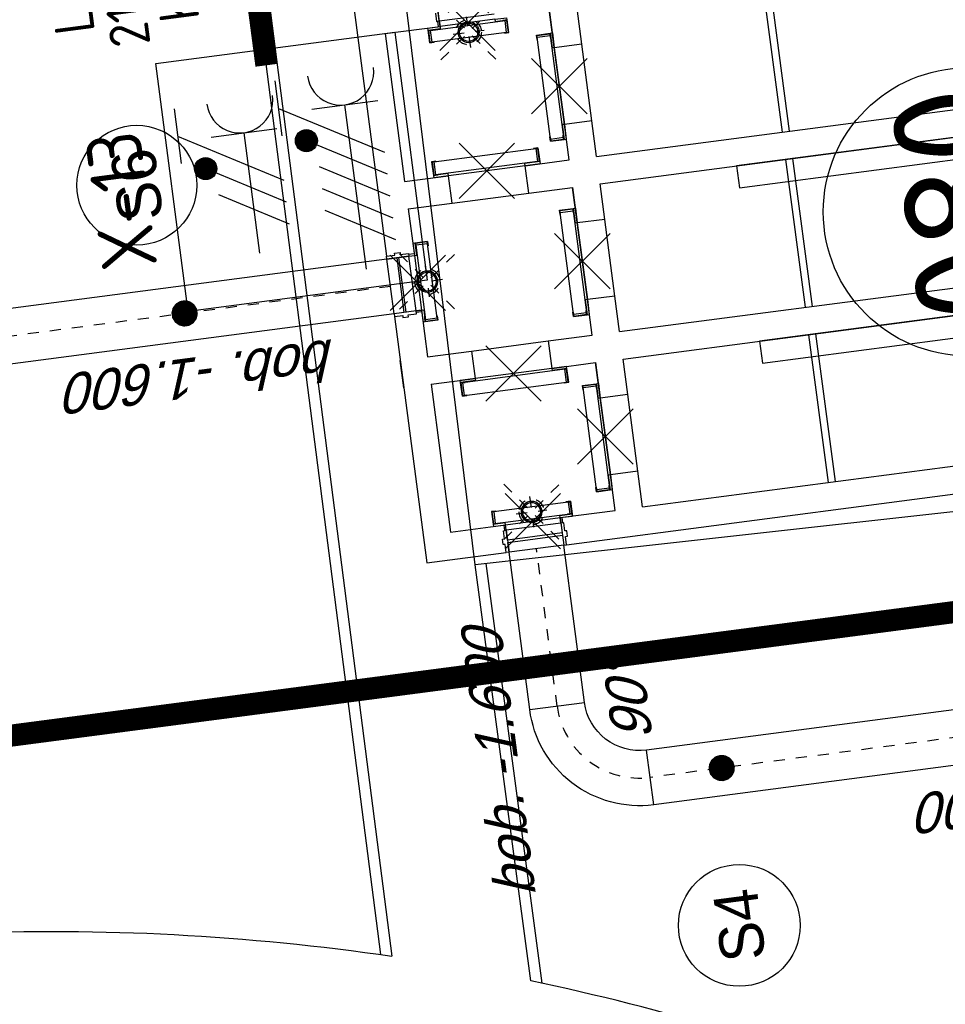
# Model space of a CAD drawing. Header units: metres. Extents: x 118052 to 118564, y 454784 to 455719.
# Tile 34 of 160: x 118196.47 to 118204.82, y 455256.14 to 455265.03. Entities that reach past the tile are written whole.
import ezdxf
from ezdxf.enums import TextEntityAlignment as Align

# ---------------------------------------------------------------- set-up
doc = ezdxf.new("R2010")
doc.units = ezdxf.units.M
doc.header["$LTSCALE"] = 0.5
doc.header["$PDMODE"] = 3
doc.header["$PDSIZE"] = 0.25
for name, pattern in [('CENTER', [2, 1.25, -0.25, 0.25, -0.25]), ('DASHED', [19.049999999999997, 12.7, -6.35]), ('HIDDEN2', [4.762499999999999, 3.175, -1.5875]), ('Tauw_L_Center2', [6.4990000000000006, 4, -0.833, 0.833, -0.833])]:
    doc.linetypes.add(name, pattern=pattern)
for name, color, linetype in [('_gebouwen', 7, 'Continuous'), ('_ob10', 7, 'Continuous'), ('_verharding', 7, 'Continuous'), ('A06-001-01', 7, 'Continuous'), ('EL6221--', 6, 'Continuous'), ('EL6222--', 6, 'Continuous'), ('EL_N_A_EB00----REVISIE~-_-----', 1, 'Continuous'), ('KABELLOOP', 6, 'Continuous'), ('Koningsstal VIEUWPORT', 254, 'Continuous'), ('ZU_N_-_AL999---LS_GVK500_pgr05__18_^200~-_-----', 7, 'Continuous'), ('ZU_N_-_AL999---LS_GVK500_pgr05__18_^200~B_-----', 7, 'Continuous'), ('ZU_N_-_AL999---LS_GVK500_pgr05__18_^200~N_-----', 7, 'Continuous'), ('ZU_N_-_AL999---LS_GVK500_pgr05__20_^200~M_-----', 7, 'Continuous'), ('ZU_N_-_EL999---LS_GVK500_pgr05~H_-----', 2, 'Tauw_L_Center2'), ('ZU_N_-_EL999---LS_GVK500_pgr05~W_-----', 2, 'Continuous'), ('ZU_N_-_ML999---LS_GVK500_pgr05__20_^200~M_-----', 7, 'Continuous'), ('ZU_N_D_EB00--F-METSELWERK~-_-----', 7, 'Continuous')]:
    doc.layers.add(name, color=color, linetype=linetype)
doc.styles.add('BURO-018', font='Isocp.shx', dxfattribs={"height": 360})
doc.styles.add('BURO-025', font='Isocp.shx', dxfattribs={"height": 500})
doc.styles.add('ISOCPEUR', font='isocpeur.ttf', dxfattribs={"height": 2.5})
doc.styles.add('tcb_isocp', font='tcb_isocp.shx')

# ---------------------------------------------------------------- blocks, each defined once
blk = doc.blocks.new('_ZUSTRPBA')
at = {"linetype": 'CENTER'}
for p, q in [((0, 140), (0, -140)), ((-140, 0), (140, 0))]:
    blk.add_line(p, q, dxfattribs=at)
at = {"color": 8, "linetype": 'HIDDEN2'}
blk.add_circle((0, 0), 115, dxfattribs=at)
for radius in [95, 83]:
    blk.add_circle((0, 0), radius)
at = {"linetype": 'CENTER'}
blk.add_point((0, 0), dxfattribs=at)
blk = doc.blocks.new('KSB500')
at = {"color": 0}
for p, q in [((-360, -20), (-360, 0)), ((-360, 0), (-250, 0)), ((-250, 0), (-250, -20)), ((250, 0), (360, 0)), ((250, 0), (250, -20)), ((360, -20), (360, 0)), ((-360, -20), (-250, -20)), ((-340, -24), (340, -24)), ((-340, -131), (-340, -24)), ((250, -20), (360, -20)), ((339.9999999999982, -131), (340, -24)), ((-360, -135), (-320, -135)), ((339.9999999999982, -131), (-340, -131)), ((360, -135), (320, -135))]:
    blk.add_line(p, q, dxfattribs=at)
for points in [[(-320, -135), (-360, -135), (-360, -20), (-320, -20)], [(-320, -131), (-356, -131), (-356, -24), (-320, -24)], [(320, -135), (360, -135), (360, -20), (320, -20)], [(320, -131), (356, -131), (356, -24), (320, -24)]]:
    blk.add_lwpolyline(points, dxfattribs=at)
blk.add_point((0, 0), dxfattribs=at)
blk = doc.blocks.new('KSB700')
at = {"color": 0}
for p, q in [((-485, -20), (-485, 0)), ((-485, 0), (-350, 0)), ((-350, 0), (-350, -20)), ((350, 0), (485, 0)), ((350, 0), (350, -20)), ((485, -20), (485, 0)), ((-485, -20), (-350, -20)), ((-465, -24), (465, -24)), ((-465, -141), (-465, -24)), ((350, -20), (485, -20)), ((464.9999999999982, -141), (465, -24)), ((-485, -145), (-445, -145)), ((464.9999999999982, -141), (-465, -141)), ((485, -145), (445, -145))]:
    blk.add_line(p, q, dxfattribs=at)
for points in [[(-445, -145), (-485, -145), (-485, -20), (-445, -20)], [(-445, -141), (-481, -141), (-481, -24), (-445, -24)], [(445, -145), (485, -145), (485, -20), (445, -20)], [(445, -141), (481, -141), (481, -24), (445, -24)]]:
    blk.add_lwpolyline(points, dxfattribs=at)
blk.add_point((0, 0), dxfattribs=at)
blk = doc.blocks.new('A$C771F1ADE')
at = {"layer": 'ZU_N_D_EB00--F-METSELWERK~-_-----'}
for p, q in [((-250, 0), (-275, 0)), ((-275, 0), (-275, -75)), ((-275, 0), (-275, -75)), ((-250, -200), (-250, 0)), ((-250, 0), (250, 0)), ((-250, -90), (-250, 0)), ((250, 0), (275, 0)), ((250, -200), (250, 0)), ((250, 0), (250, -90)), ((275, 0), (275, -75)), ((275, 0), (275, -75)), ((-925, -7.275957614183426e-12), (-675, -7.275957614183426e-12)), ((-275, -75), (-293, -75)), ((-293, -75), (-293, -125)), ((-275, -75), (-293, -75)), ((-293, -75), (-293, -125)), ((275, -75), (293, -75)), ((275, -75), (293, -75)), ((293, -75), (293, -125)), ((293, -75), (293, -125)), ((-293, -125), (-275, -125)), ((-293, -125), (-275, -125)), ((-275, -125), (-275, -200)), ((-275, -125), (-275, -200)), ((250, -90), (-250, -90)), ((-250, -110), (250, -110)), ((-250, -250.0000000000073), (-250, -110)), ((250, -110), (250, -250.0000000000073)), ((293, -125), (275, -125)), ((275, -125), (275, -200)), ((293, -125), (275, -125)), ((275, -125), (275, -200)), ((-925, -250.0000000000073), (-2275, -250.0000000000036)), ((-2275, -250.0000000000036), (-2275, -750.0000000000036)), ((-925, -250.0000000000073), (-925, -650.0000000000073)), ((-675, -250.0000000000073), (-675, -650.0000000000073)), ((-250, -250.0000000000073), (-675, -250.0000000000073)), ((-275, -200), (-250, -200)), ((-275, -200), (-250, -200)), ((-265, -250.0000000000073), (-265, -200.0000000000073)), ((-250, -200), (250, -200)), ((-250, -200), (-250, -250.0000000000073)), ((250, -250.0000000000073), (-250, -250.0000000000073)), ((275, -200), (250, -200)), ((275, -200), (250, -200)), ((250, -200), (250, -250.0000000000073)), ((675, -250.0000000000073), (250, -250.0000000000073)), ((265, -250.0000000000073), (265, -200.0000000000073)), ((675, -250.0000000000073), (675, -650.0000000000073)), ((925, -250.0000000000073), (925, -650.0000000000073)), ((2275, -250.0000000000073), (925, -250.0000000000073)), ((2275, -250.0000000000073), (2275, -750.0000000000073)), ((-2450, -725.0000000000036), (-2450, -707.0000000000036)), ((-2450, -707.0000000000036), (-2400, -707.0000000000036)), ((-2450, -725.0000000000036), (-2450, -707.0000000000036)), ((-2450, -707.0000000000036), (-2400, -707.0000000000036)), ((-2400, -707.0000000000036), (-2400, -725.0000000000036)), ((-2400, -707.0000000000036), (-2400, -725.0000000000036)), ((-675, -650.0000000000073), (-925, -650.0000000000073)), ((-675, -650.0000000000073), (-675, -1350.000000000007)), ((675, -650.0000000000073), (674.9999999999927, -1350.000000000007)), ((675, -650.0000000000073), (925.0000000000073, -650.0000000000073)), ((-2525, -750.0000000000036), (-2525, -725.0000000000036)), ((-2525, -725.0000000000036), (-2450, -725.0000000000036)), ((-2525, -725.0000000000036), (-2450, -725.0000000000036)), ((-2325, -750.0000000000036), (-2525, -750.0000000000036)), ((-2525.000000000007, -1250.000000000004), (-2525, -750.0000000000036)), ((-2525, -750.0000000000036), (-2435, -750.0000000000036)), ((-2435, -750.0000000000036), (-2435.000000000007, -1250.000000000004)), ((-2415.000000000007, -1250.000000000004), (-2415, -750.0000000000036)), ((-2415, -750.0000000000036), (-2275, -750.0000000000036)), ((-2400, -725.0000000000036), (-2325, -725.0000000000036)), ((-2400, -725.0000000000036), (-2325, -725.0000000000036)), ((-2325, -725.0000000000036), (-2325, -750.0000000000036)), ((-2325, -725.0000000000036), (-2325, -750.0000000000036)), ((-2275, -735.0000000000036), (-2325, -735.0000000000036)), ((-2325.000000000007, -1250.000000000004), (-2325, -750.0000000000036)), ((-2325, -750.0000000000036), (-2275, -750.0000000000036)), ((-2275, -750.0000000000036), (-2275.000000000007, -1250.000000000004)), ((2275, -735.0000000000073), (2325, -735.0000000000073)), ((2274.999999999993, -1250.000000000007), (2275, -750.0000000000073)), ((2275, -750.0000000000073), (2415, -750.0000000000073)), ((2325, -750.0000000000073), (2275, -750.0000000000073)), ((2400, -725.0000000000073), (2325, -725.0000000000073)), ((2325, -725.0000000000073), (2325, -750.0000000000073)), ((2400, -725.0000000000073), (2325, -725.0000000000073)), ((2325, -725.0000000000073), (2325, -750.0000000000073)), ((2325, -750.0000000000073), (2525, -750.0000000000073)), ((2325, -750.0000000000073), (2324.999999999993, -1250.000000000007)), ((-2525.000000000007, -1250.000000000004), (-2525.000000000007, -1275.000000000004)), ((-2325.000000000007, -1250.000000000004), (-2525.000000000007, -1250.000000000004)), ((-2435.000000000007, -1250.000000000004), (-2525.000000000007, -1250.000000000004)), ((-2525.000000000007, -1275.000000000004), (-2450.000000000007, -1275.000000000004)), ((-2525.000000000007, -1275.000000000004), (-2450.000000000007, -1275.000000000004)), ((-2450.000000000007, -1275.000000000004), (-2450.000000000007, -1293.000000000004)), ((-2450.000000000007, -1275.000000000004), (-2450.000000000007, -1293.000000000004)), ((-2450.000000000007, -1293.000000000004), (-2400.000000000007, -1293.000000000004)), ((-2450.000000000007, -1293.000000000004), (-2400.000000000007, -1293.000000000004)), ((-2275.000000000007, -1250.000000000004), (-2415.000000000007, -1250.000000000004)), ((-2400.000000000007, -1293.000000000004), (-2400.000000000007, -1275.000000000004)), ((-2400.000000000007, -1275.000000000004), (-2325.000000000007, -1275.000000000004)), ((-2400.000000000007, -1293.000000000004), (-2400.000000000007, -1275.000000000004)), ((-2400.000000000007, -1275.000000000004), (-2325.000000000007, -1275.000000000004)), ((-2325.000000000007, -1275.000000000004), (-2325.000000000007, -1250.000000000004)), ((-2325.000000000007, -1275.000000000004), (-2325.000000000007, -1250.000000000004)), ((-2325.000000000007, -1250.000000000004), (-2275.000000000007, -1250.000000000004)), ((-2275.000000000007, -1265.000000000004), (-2325.000000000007, -1265.000000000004)), ((-2275.000000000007, -1250.000000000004), (-2275.000000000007, -1750.000000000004)), ((-925.0000000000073, -1350.000000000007), (-925.0000000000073, -1750.000000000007)), ((-675, -1350.000000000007), (-925.0000000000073, -1350.000000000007)), ((-675.0000000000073, -1350.000000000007), (-675.0000000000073, -1750.000000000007)), ((674.9999999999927, -1350.000000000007), (674.9999999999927, -1750.000000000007)), ((674.9999999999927, -1350.000000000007), (925, -1350.000000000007)), ((924.9999999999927, -1350.000000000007), (924.9999999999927, -1750.000000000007)), ((-2275.000000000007, -1750.000000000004), (-1950.000000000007, -1750.000000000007)), ((-1950.000000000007, -2000.000000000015), (-1950.000000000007, -1750.000000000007)), ((-1250.000000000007, -2000.000000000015), (-1250.000000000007, -1750.000000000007)), ((-675.0000000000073, -1750.000000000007), (-350.0000000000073, -1750.000000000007)), ((-350.0000000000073, -2000.000000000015), (-350.0000000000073, -1750.000000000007)), ((349.9999999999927, -2000.000000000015), (349.9999999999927, -1750.000000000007)), ((924.9999999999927, -1750.000000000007), (1249.999999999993, -1750.000000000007)), ((1249.999999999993, -2000.000000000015), (1249.999999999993, -1750.000000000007)), ((1949.999999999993, -2000.000000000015), (1949.999999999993, -1750.000000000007)), ((-2275.000000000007, -2000.000000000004), (-2275.000000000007, -7392.531754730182)), ((-2275.000000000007, -2000.000000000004), (-1950.000000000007, -2000.000000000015)), ((-1950.000000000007, -2000.000000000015), (-1250.000000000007, -2000.000000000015)), ((-1250.000000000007, -2000.000000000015), (-925.0000000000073, -2000.000000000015)), ((-925.0000000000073, -2000.000000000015), (-925.0000000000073, -7392.531754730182)), ((-675.0000000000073, -2000.000000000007), (-675.0000000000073, -7392.531754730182)), ((-675.0000000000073, -2000.000000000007), (-350.0000000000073, -2000.000000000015)), ((-350.0000000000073, -2000.000000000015), (349.9999999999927, -2000.000000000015)), ((349.9999999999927, -2000.000000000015), (674.9999999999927, -2000.000000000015)), ((674.9999999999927, -2000.000000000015), (674.9999999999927, -7392.531754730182)), ((924.9999999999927, -2000.000000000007), (924.9999999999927, -7392.531754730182)), ((924.9999999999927, -2000.000000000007), (1249.999999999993, -2000.000000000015)), ((1249.999999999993, -2000.000000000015), (1949.999999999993, -2000.000000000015)), ((1949.999999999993, -2000.000000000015), (2274.999999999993, -2000.000000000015)), ((-2275.000000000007, -3760.106958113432), (-925.0000000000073, -3760.106958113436)), ((-675.0000000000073, -3760.106958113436), (674.9999999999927, -3760.106958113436)), ((924.9999999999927, -3760.106958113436), (2274.999999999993, -3760.106958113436))]:
    blk.add_line(p, q, dxfattribs=at)
for points in [[(-275, -7.275957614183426e-12), (-2525, -3.637978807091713e-12), (-2525, -725.0000000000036)], [(2525, -725.0000000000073), (2525, -7.275957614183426e-12), (275, -7.275957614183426e-12)], [(-925.0000000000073, -1350.000000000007), (-925, -650.0000000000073)], [(925, -1350.000000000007), (925.0000000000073, -650.0000000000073)], [(-2525.000000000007, -1275.000000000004), (-2525.000000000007, -7392.531754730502)], [(-1250.000000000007, -1750.000000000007), (-1950.000000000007, -1750.000000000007)], [(-1950.000000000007, -1750.000000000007), (-925.0000000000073, -1750.000000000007)], [(-925.0000000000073, -1750.000000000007), (-1250.000000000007, -1750.000000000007)], [(-350.0000000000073, -1750.000000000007), (674.9999999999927, -1750.000000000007)], [(349.9999999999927, -1750.000000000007), (-350.0000000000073, -1750.000000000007)], [(674.9999999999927, -1750.000000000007), (349.9999999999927, -1750.000000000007)], [(1949.999999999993, -1750.000000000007), (1249.999999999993, -1750.000000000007)], [(1249.999999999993, -1750.000000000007), (2274.999999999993, -1750.000000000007)], [(2274.999999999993, -1750.000000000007), (1949.999999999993, -1750.000000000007)], [(-925.0000000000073, -3693.119660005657), (-2275.000000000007, -3693.119660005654)], [(674.9999999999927, -3693.119660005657), (-675.0000000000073, -3693.119660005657)], [(2274.999999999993, -3693.119660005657), (924.9999999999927, -3693.119660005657)]]:
    blk.add_lwpolyline(points, dxfattribs=at)
for points in [[(-1125.000000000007, -3244.618814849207), (-1125.000000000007, -6994.618814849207), (-925.0000000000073, -6994.618814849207), (-925.0000000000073, -3244.618814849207)], [(474.9999999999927, -3244.618814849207), (474.9999999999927, -6994.618814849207), (674.9999999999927, -6994.618814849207), (674.9999999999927, -3244.618814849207)]]:
    blk.add_lwpolyline(points, close=True, dxfattribs=at)
at = {"layer": 'ZU_N_D_EB00--F-METSELWERK~-_-----', "xscale": -1}
for name, p in [('KSB500', (0, -250.0000000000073)), ('_ZUSTRPBA', (-2190, -1000.000000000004))]:
    blk.add_blockref(name, p, dxfattribs=at)
for name, p, rotation in [('_ZUSTRPBA', (0, -335.0000000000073), 270), ('KSB700', (-925, -1000.000000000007), 270), ('KSB500', (-2275, -1000.000000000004), 90)]:
    blk.add_blockref(name, p, dxfattribs=dict(at, rotation=rotation))
at = {"layer": 'ZU_N_D_EB00--F-METSELWERK~-_-----'}
for name, p, rotation in [('KSB700', (925.0000000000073, -1000.000000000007), 90), ('KSB500', (2275, -1000.000000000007), 270), ('KSB700', (-1600.000000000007, -1750.000000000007), 180), ('KSB700', (-7.275957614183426e-12, -1750.000000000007), 180), ('KSB700', (1599.999999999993, -1750.000000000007), 180)]:
    blk.add_blockref(name, p, dxfattribs=dict(at, rotation=rotation))
blk.add_blockref('_ZUSTRPBA', (2190, -1000.000000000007), dxfattribs=at)
blk = doc.blocks.new('E00416')
at = {"color": 0, "linetype": 'Continuous'}
for p, q in [((-3, 7.982050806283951), (-2.99999988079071, 5.482050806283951)), ((-2.999999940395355, 6.732050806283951), (1.500000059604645, 4.133974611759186)), ((-1.499999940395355, 6.5), (1.500000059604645, 6.5)), ((1.192092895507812e-07, 1), (5.960464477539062e-08, 6.5)), ((1.500000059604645, 3.133974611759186), (-1.499999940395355, 4.866025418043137)), ((1.500000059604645, 2.133974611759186), (-1.499999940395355, 3.866025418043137))]:
    blk.add_line(p, q, dxfattribs=at)
at = {"color": 0, "linetype": 'Continuous', "const_width": 0.5}
blk.add_lwpolyline([(-1.683012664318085, 5.116025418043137, 1), (-2.183012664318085, 5.116025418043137, 1)], format="xyb", close=True, dxfattribs=at)
at = {"color": 0, "linetype": 'Continuous'}
blk.add_circle((-1.933012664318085, 5.116025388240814), 0.5000000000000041, dxfattribs=at)
blk.add_arc((5.960464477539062e-08, 8), 1.5, 180, 0, dxfattribs=at)
at = {"color": 0, "linetype": 'Continuous', "style": 'BURO-018', "flags": 1}
blk.add_attdef('E_MATCODE', text='', height=1.799999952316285, rotation=262.5836884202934, dxfattribs=at).set_placement((-436086809.6690868, 176092602.9433621), align=Align.MIDDLE)
at = {"color": 0, "linetype": 'Continuous', "style": 'BURO-018'}
for tag, p in [('E_GKAST', (5.960464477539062e-08, 13)), ('E_GROEP', (0, 10.00000002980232)), ('E_SGROEP', (4.500000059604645, 10))]:
    blk.add_attdef(tag, text='', height=1.8, dxfattribs=at).set_placement(p, align=Align.MIDDLE)
at = {"color": 0, "linetype": 'Continuous', "style": 'BURO-018', "flags": 1}
blk.add_attdef('E_VERMCODE', text='', height=1.8, dxfattribs=at).set_placement((13.00000005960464, 10), align=Align.MIDDLE)
blk = doc.blocks.new('111304D')
at = {"color": 0, "linetype": 'Continuous'}
for p, q in [((-3, 9.98205080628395), (-3, 7.482050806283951)), ((-3, 8.73205080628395), (1.500000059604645, 6.133974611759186)), ((-1.499999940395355, 8.5), (1.5, 8.5)), ((5.960464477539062e-08, 1.000000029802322), (5.960464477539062e-08, 8.5)), ((1.5, 5.133974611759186), (-1.499999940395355, 6.866025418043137)), ((1.500000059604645, 4.133974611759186), (-1.5, 5.866025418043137)), ((1.5, 3.133974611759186), (-1.499999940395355, 4.866025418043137)), ((1.500000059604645, 2.133974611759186), (-1.499999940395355, 3.866025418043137))]:
    blk.add_line(p, q, dxfattribs=at)
at = {"color": 0, "linetype": 'Continuous', "const_width": 0.5}
blk.add_lwpolyline([(-1.683012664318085, 7.116025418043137, 1), (-2.183012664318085, 7.116025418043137, 1)], format="xyb", close=True, dxfattribs=at)
at = {"color": 0, "linetype": 'Continuous'}
blk.add_circle((-1.93301260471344, 7.116025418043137), 0.5000000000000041, dxfattribs=at)
blk.add_arc((0, 10.00000002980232), 1.5, 180, 0, dxfattribs=at)
at = {"color": 0, "linetype": 'Continuous', "style": 'BURO-018', "flags": 1}
blk.add_attdef('E_MATCODE', text='', height=1.799999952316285, rotation=262.5836884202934, dxfattribs=at).set_placement((-436086809.6690868, 176092602.9433621), align=Align.MIDDLE)
at = {"color": 0, "linetype": 'Continuous', "style": 'BURO-018'}
for tag, p in [('E_GKAST', (5.960464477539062e-08, 15.5)), ('E_GROEP', (5.960464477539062e-08, 12.50000002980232)), ('E_SGROEP', (4.5, 12.5))]:
    blk.add_attdef(tag, text='', height=1.8, dxfattribs=at).set_placement(p, align=Align.MIDDLE)
at = {"color": 0, "linetype": 'Continuous', "style": 'BURO-018', "flags": 1}
blk.add_attdef('E_VERMCODE', text='', height=1.8, dxfattribs=at).set_placement((13, 12.5), align=Align.MIDDLE)
blk = doc.blocks.new('A$C051E189E')
at = {"layer": 'EL6221--'}
blk.add_lwpolyline([(72355.03786933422, -10151.51038065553), (74618.59229820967, -10151.50950577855), (74618.59314131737, -12332.76759430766), (72355.03871250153, -12332.76846915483)], close=True, dxfattribs=at)
ref = blk.add_blockref('111304D', (72326.55718922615, -11799.22727435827), dxfattribs=dict(at, xscale=200, yscale=200, zscale=200, rotation=270.0000221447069))
ref.add_attrib('E_GROEP', 'KK3', dxfattribs={"layer": '0', "color": 1, "linetype": 'Continuous', "height": 360, "rotation": 2.219811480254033e-05, "style": 'BURO-018'}).set_placement((75348.62668150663, -10418.0447871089), align=Align.MIDDLE)
ref.add_attrib('E_GKAST', 'L200', dxfattribs={"layer": '0', "color": 1, "linetype": 'Continuous', "height": 360, "rotation": 2.219811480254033e-05, "style": 'BURO-018'}).set_placement((75426.55700176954, -9465.259672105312), align=Align.MIDDLE)
ref.add_attrib('E_SGROEP', '213-F6', dxfattribs={"layer": '0', "color": 1, "linetype": 'Continuous', "height": 360, "rotation": 2.219811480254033e-05, "style": 'BURO-018'}).set_placement((75449.09101164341, -9948.3176792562), align=Align.MIDDLE)
at = {"layer": 'EL6222--', "xscale": 200, "yscale": 200, "zscale": 200, "rotation": 270.0000221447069}
blk.add_blockref('E00416', (72594.5581047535, -10862.52030321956), dxfattribs=at)
at = {"layer": 'EL6221--', "color": 2, "style": 'BURO-025'}
blk.add_text('X-13', height=499.9999999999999, dxfattribs=at).set_placement((72803.2460373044, -9929.86805549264))
blk = doc.blocks.new('A$C6DFC50BF')
at = {"layer": 'KABELLOOP', "linetype": 'DASHED', "const_width": 200}
for points in [[(70793.91337752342, -4983.000190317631), (68757.0597038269, -4983.000190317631), (68757.0597038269, -24591.65718343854), (70397.82379543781, -24591.65788906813)], [(121473.4475425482, -29104.60709685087), (75382.6683382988, -29104.62439984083), (75382.6683382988, -11142.43978345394), (74473.44061136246, -11142.44013485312)]]:
    blk.add_lwpolyline(points, dxfattribs=at)
blk = doc.blocks.new('Leidingen')
at = {"layer": 'ZU_N_-_EL999---LS_GVK500_pgr05~H_-----'}
for points in [[(-189887.2734168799, 47854.57242358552), (-189888.2595539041, 63534.52305452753, 0.1989123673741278), (-190107.9628208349, 64064.83932400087), (-203954.7344449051, 77909.86936717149, 0.1989123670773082), (-204485.0783441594, 78129.50592753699), (-230375.4863066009, 78127.87766934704, 0.1316524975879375), (-230750.4799866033, 78027.37313844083), (-244703.579979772, 69970.37703739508), (-262229.9305388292, 59850.06411849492)], [(-207109.3654272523, 34788.25347447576), (-206839.4305754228, 34080.18856627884, 0.4142135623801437), (-205871.4635232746, 33646.55302111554), (-195081.736079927, 37759.90964343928, 0.311155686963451), (-194598.90183484, 38460.75810984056), (-194599.3825388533, 46104.27607357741, -0.4142135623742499), (-193849.4297080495, 46854.32323995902), (-192412.2734173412, 46854.41362337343)]]:
    blk.add_lwpolyline(points, format="xyb", dxfattribs=at)
at = {"layer": 'ZU_N_-_EL999---LS_GVK500_pgr05~W_-----', "linetype": 'Continuous'}
for p, q in [((-193849.4454307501, 47104.32323946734), (-193849.4139855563, 46604.32324035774)), ((-194849.382538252, 46104.26035096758), (-194349.3825392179, 46104.29179621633))]:
    blk.add_line(p, q, dxfattribs=at)
at = {"layer": 'ZU_N_-_EL999---LS_GVK500_pgr05~W_-----'}
for points in [[(-189637.2734163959, 47854.57242362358), (-189638.259554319, 63534.53877741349, 0.1989123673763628), (-189931.1972437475, 64241.62713667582), (-203777.968867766, 78086.65717983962, 0.1989123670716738), (-204485.0940668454, 78379.50592704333), (-230375.5020292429, 78377.87766878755, 0.1316524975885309), (-230875.4936026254, 78243.87162770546), (-262354.9441547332, 60066.56260774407)], [(-190137.2734174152, 47854.57242361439), (-190138.2595534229, 63534.50733163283, 0.1989123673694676), (-190284.7283980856, 63888.0515112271), (-204131.5000219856, 77733.08155443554, 0.1989123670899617), (-204485.0626215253, 77879.5059280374), (-230375.4705840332, 77877.87766985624, 0.1316524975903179), (-230625.4663707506, 77810.8746492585), (-262104.916922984, 59633.56562931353)], [(-206875.7649943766, 34877.30872571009), (-206605.8301425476, 34169.2438174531, 0.4142135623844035), (-205960.5187744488, 33880.15345399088), (-195170.7913311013, 37993.51007631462, 0.3111556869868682), (-194848.9018342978, 38460.74238723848), (-194849.382538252, 46104.26035096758, -0.4142135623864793), (-193849.4454307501, 47104.32323946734), (-192412.273417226, 47104.41362382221)], [(-207342.965860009, 34699.19822334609), (-207073.0310081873, 33991.13331509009, 0.4142135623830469), (-205782.4082720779, 33412.95258829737), (-194992.680828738, 37526.30921056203, 0.3111556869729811), (-194348.9018353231, 38460.77383243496), (-194349.3825392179, 46104.29179621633, -0.4142135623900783), (-193849.4139855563, 46604.32324035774), (-192412.2734173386, 46604.4136228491)]]:
    blk.add_lwpolyline(points, format="xyb", dxfattribs=at)
at = {"layer": 'ZU_N_-_ML999---LS_GVK500_pgr05__20_^200~M_-----', "flags": 128}
for points in [[(-189887.3915582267, 49733.06303323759, 0, 0, 0), (-190004.3259079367, 49706.11200607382, 0, 91.82399999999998, 0), (-189995.4155104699, 49708.16567440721, 91.82399999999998, 169.728, 0), (-189970.0875302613, 49714.00326678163, 169.728, 221.712, 0), (-189932.130640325, 49722.75157020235, 221.712, 240, 0), (-189887.3915582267, 49733.06303323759, 240, 221.712, 0), (-189842.6524759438, 49743.37449624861, 221.712, 169.728, 0), (-189804.6955860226, 49752.12279961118, 169.728, 91.82399999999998, 0), (-189779.3676059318, 49757.96039206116, 91.82399999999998, 0, 0), (-189770.4572085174, 49760.01406028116, 0, 0, 0), (-189887.3915582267, 49733.06303323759, 0, 0, 0), (-189208.9054268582, 49889.44050632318, 0, 0, 0)], [(-194599.341454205, 45451.00388123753, 0, 0, 0), (-194479.3634523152, 45448.70626297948, 0, 91.82399999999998, 0), (-194488.5057761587, 45448.88134145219, 91.82399999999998, 169.728, 0), (-194514.4930112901, 45449.37900560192, 169.728, 221.712, 0), (-194553.4378707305, 45450.12481254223, 221.712, 240, 0), (-194599.341454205, 45451.00388123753, 240, 221.712, 0), (-194645.2450377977, 45451.88294994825, 221.712, 169.728, 0), (-194684.1898972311, 45452.62875682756, 169.728, 91.82399999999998, 0), (-194710.1771325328, 45453.1264209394, 91.82399999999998, 0, 0), (-194719.3194562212, 45453.30149939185, 0, 0, 0), (-194599.341454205, 45451.00388123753, 0, 0, 0), (-195481.6663860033, 45467.90069418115, 0, 0, 0)]]:
    blk.add_lwpolyline(points, format="xyseb", dxfattribs=at)
at = {"layer": 'ZU_N_-_ML999---LS_GVK500_pgr05__20_^200~M_-----'}
for centre, radius in [((-188680.559752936, 50011.21360909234), 542.197233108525), ((-196032.4506424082, 45478.44839392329), 550.8852430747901)]:
    blk.add_circle(centre, radius, dxfattribs=at)
blk.add_blockref('A$C771F1ADE', (-189887.2734172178, 47854.57821539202))
at = {"layer": 'EL_N_A_EB00----REVISIE~-_-----'}
for name in ['A$C051E189E', 'A$C6DFC50BF']:
    blk.add_blockref(name, (-262229.9305388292, 59850.06411849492), dxfattribs=at)
at = {"layer": 'ZU_N_-_AL999---LS_GVK500_pgr05__18_^200~-_-----', "style": 'tcb_isocp', "oblique": 20.00023775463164}
blk.add_text('GVK %%129500', height=359.9999999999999, rotation=90.00360292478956, dxfattribs=at).set_placement((-195060.8628054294, 41377.53860092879))
at = {"layer": 'ZU_N_-_AL999---LS_GVK500_pgr05__18_^200~B_-----', "style": 'tcb_isocp', "oblique": 20.00023775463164}
blk.add_text('90%%d', height=359.9999999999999, dxfattribs=at).set_placement((-193890.0036181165, 46214.83861973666), align=Align.MIDDLE_CENTER)
at = {"layer": 'ZU_N_-_AL999---LS_GVK500_pgr05__18_^200~N_-----', "style": 'tcb_isocp', "oblique": 20.00023775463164}
for rotation, p in [(90.00360292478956, (-190292.1344010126, 48418.90072461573)), (0.003602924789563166, (-195524.1471121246, 47266.13026512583))]:
    blk.add_text('bob. -1.600', height=359.9999999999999, rotation=rotation, dxfattribs=at).set_placement(p)
at = {"layer": 'ZU_N_-_AL999---LS_GVK500_pgr05__20_^200~M_-----', "style": 'tcb_isocp'}
for s, p in [('S6', (-188680.559752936, 50011.21360909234)), ('S4', (-196032.4506424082, 45478.44839392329))]:
    blk.add_text(s, height=399.9999999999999, dxfattribs=at).set_placement(p, align=Align.MIDDLE)

msp = doc.modelspace()

# ---------------------------------------------------------------- linework, layer by layer
at = {"layer": '_gebouwen'}
msp.add_lwpolyline([(118199.9563519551, 455265.1465335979), (118211.2317983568, 455266.3982873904), (118211.8532804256, 455261.3631071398), (118200.578, 455260.11), (118199.956358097, 455265.1464838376)], dxfattribs=at)
msp.add_circle((118205.0181539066, 455263.2975904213), 1.3, dxfattribs=at)
at = {"layer": '_ob10'}
for points in [[(118198.3166300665, 455268.3019461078), (118199.8262286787, 455256.5752235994)], [(118198.2210623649, 455268.2611054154), (118199.7234950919, 455256.5900482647)], [(118201.0789776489, 455256.3526676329), (118200.578, 455260.11)], [(118201.1827894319, 455256.330716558), (118200.6771227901, 455260.123216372)]]:
    msp.add_lwpolyline(points, dxfattribs=at)
at = {"layer": '_verharding'}
for points in [[(118198.9044867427, 455214.4533770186), (118197.624931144, 455214.2941216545), (118197.5457502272, 455214.4743593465, -0.3645239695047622), (118176.0467429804, 455231.2141142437), (118175.8525948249, 455231.2466985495), (118175.4229240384, 455234.6989380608), (118175.5987442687, 455234.7667544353, -0.1550531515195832), (118178.9802319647, 455247.1345522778), (118178.0017626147, 455247.8646486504), (118180.0645064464, 455250.5999371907), (118181.1126968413, 455249.8987551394, -0.1565200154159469), (118192.3358206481, 455256.3341396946), (118192.3684049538, 455256.5282878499), (118195.820644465, 455256.9579586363), (118195.8884608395, 455256.7821384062, -0.04666700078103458), (118199.8262286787, 455256.5752235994)], [(118207.8358824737, 455253.6658509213, 0.086512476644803), (118201.0789776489, 455256.3526676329)]]:
    msp.add_lwpolyline(points, format="xyb", dxfattribs=at)

# ---------------------------------------------------------------- block references
at = {"layer": 'Koningsstal VIEUWPORT', "color": 6, "xscale": 0.0009975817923, "yscale": 0.0009975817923, "zscale": 0.0009975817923, "rotation": 97.46987594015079}
msp.add_blockref('Leidingen', (118222.5204054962, 455456.6506997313), dxfattribs=at)

# ---------------------------------------------------------------- texts
at = {"layer": 'A06-001-01', "style": 'ISOCPEUR'}
msp.add_text('080', height=1, rotation=97.75057734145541, dxfattribs=at).set_placement((118205.5860145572, 455262.3801899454))

doc.saveas('drawing.dxf')
